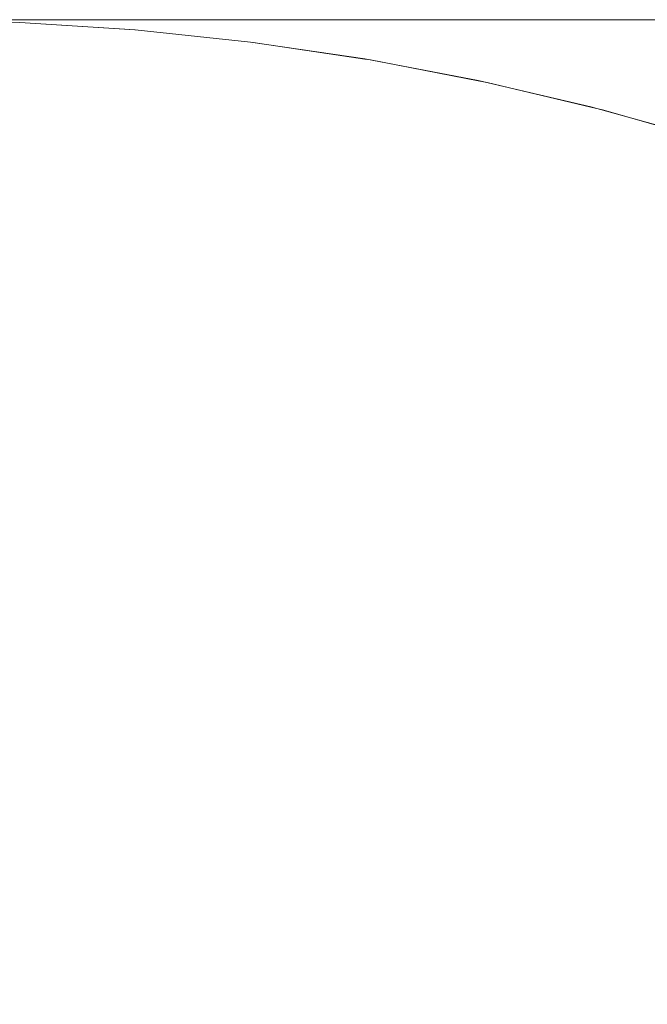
# Model space of a CAD drawing. Header units: centimetres. Extents: x -25.9 to 27.4, y -21.7 to -19.9.
# Tile 87 of 202: x -8.0831 to -8.0607, y -19.8952 to -19.86. Entities that reach past the tile are written whole.
import ezdxf

# ---------------------------------------------------------------- set-up
doc = ezdxf.new("R2010")
doc.units = ezdxf.units.CM
doc.header["$LTSCALE"] = 2.54
doc.layers.add('Lucido design-1', color=7, linetype='Continuous')

# ---------------------------------------------------------------- blocks, each defined once
blk = doc.blocks.new('Gruppo-5-1')
at = {"color": 7, "linetype": 'Continuous', "lineweight": 9}
for points, invisible_edges in [([(27.312519, -19.860047, 876.324458), (27.312519, -19.86, 876.321383), (-25.787481, -19.86, 876.321383), (-25.787481, -19.860047, 876.324458)], 8), ([(-25.787481, -19.86, 875.721383), (-8.07542, -19.86, 875.989787), (-8.078225, -19.86, 875.981525)], 9), ([(-25.787481, -19.86, 875.721383), (-8.08274, -19.86, 875.964671), (-8.084443, -19.86, 875.956113)], 9), ([(-8.078225, -19.86, 875.981525), (-8.080666, -19.86, 875.973147), (-25.787481, -19.86, 875.721383)], 10), ([(-8.080666, -19.86, 875.973147), (-8.08274, -19.86, 875.964671), (-25.787481, -19.86, 875.721383)], 10), ([(-25.787481, -19.86, 875.721383), (-8.04069, -19.86, 876.049941), (-8.046152, -19.86, 876.043136)], 9), ([(-25.787481, -19.86, 875.721383), (-8.016039, -19.86, 876.074592), (-8.022599, -19.86, 876.068839)], 9), ([(-25.787481, -19.86, 875.721383), (-8.056159, -19.86, 876.028843), (-8.060686, -19.86, 876.021383)], 9), ([(-8.046152, -19.86, 876.043136), (-8.051312, -19.86, 876.036099), (-25.787481, -19.86, 875.721383)], 10), ([(-8.051312, -19.86, 876.036099), (-8.056159, -19.86, 876.028843), (-25.787481, -19.86, 875.721383)], 10), ([(-8.022599, -19.86, 876.068839), (-8.028903, -19.86, 876.062805), (-25.787481, -19.86, 875.721383)], 10), ([(-8.028903, -19.86, 876.062805), (-8.034937, -19.86, 876.056502), (-25.787481, -19.86, 875.721383)], 10), ([(9.412519, -19.86, 876.121383), (-25.787481, -19.86, 876.321383), (27.312519, -19.86, 876.321383)], 9), ([(9.412519, -19.86, 876.121383), (-7.887481, -19.86, 876.121383), (-25.787481, -19.86, 876.321383)], 10), ([(-25.787481, -19.86, 875.721383), (-8.072257, -19.86, 875.99792), (-8.07542, -19.86, 875.989787)], 9), ([(-8.060686, -19.86, 876.021383), (-8.064883, -19.86, 876.013733), (-25.787481, -19.86, 875.721383)], 10), ([(-8.034937, -19.86, 876.056502), (-8.04069, -19.86, 876.049941), (-25.787481, -19.86, 875.721383)], 10), ([(-25.787481, -19.86, 875.721383), (-7.994941, -19.86, 876.090062), (-8.002196, -19.86, 876.085214)], 9), ([(-8.002196, -19.86, 876.085214), (-8.009233, -19.86, 876.080054), (-25.787481, -19.86, 875.721383)], 10), ([(-8.009233, -19.86, 876.080054), (-8.016039, -19.86, 876.074592), (-25.787481, -19.86, 875.721383)], 10), ([(-25.787481, -19.86, 875.721383), (-7.979831, -19.86, 876.098786), (-7.987481, -19.86, 876.094589)], 9), ([(-25.787481, -19.86, 876.321383), (-7.930769, -19.86, 876.116643), (-7.939245, -19.86, 876.114569)], 9), ([(-25.787481, -19.86, 875.721383), (-8.068743, -19.86, 876.005907), (-8.072257, -19.86, 875.99792)], 9), ([(-8.064883, -19.86, 876.013733), (-8.068743, -19.86, 876.005907), (-25.787481, -19.86, 875.721383)], 10), ([(-7.987481, -19.86, 876.094589), (-7.994941, -19.86, 876.090062), (-25.787481, -19.86, 875.721383)], 10), ([(-25.787481, -19.86, 876.321383), (-7.922211, -19.86, 876.118345), (-7.930769, -19.86, 876.116643)], 9), ([(-7.939245, -19.86, 876.114569), (-7.947622, -19.86, 876.112127), (-25.787481, -19.86, 876.321383)], 10), ([(-25.787481, -19.86, 876.321383), (-7.896205, -19.86, 876.121193), (-7.904912, -19.86, 876.120622)], 9), ([(-25.787481, -19.86, 876.321383), (-7.913586, -19.86, 876.119672), (-7.922211, -19.86, 876.118345)], 9), ([(-7.887481, -19.86, 876.121383), (-7.896205, -19.86, 876.121193), (-25.787481, -19.86, 876.321383)], 10), ([(-25.787481, -19.86, 875.721383), (-25.787481, -19.86, 876.321383), (-7.964018, -19.86, 876.106159), (-7.972005, -19.86, 876.102645)], 10), ([(-7.972005, -19.86, 876.102645), (-7.979831, -19.86, 876.098786), (-25.787481, -19.86, 875.721383)], 10), ([(-25.787481, -19.86, 876.321383), (-7.947622, -19.86, 876.112127), (-7.955885, -19.86, 876.109322)], 9), ([(-7.904912, -19.86, 876.120622), (-7.913586, -19.86, 876.119672), (-25.787481, -19.86, 876.321383)], 10), ([(-7.955885, -19.86, 876.109322), (-7.964018, -19.86, 876.106159), (-25.787481, -19.86, 876.321383)], 10), ([(-25.787481, -19.860047, 876.324458), (-25.787481, -19.860114, 876.325744), (27.312519, -19.860114, 876.325744), (27.312519, -19.860047, 876.324458)], 10), ([(-8.087481, -19.86, 875.921383), (-8.087291, -19.86, 875.930107), (-8.082935, -19.860095, 875.929917), (-8.083121, -19.860095, 875.921383)], 6), ([(-8.087291, -19.86, 875.930107), (-8.08672, -19.86, 875.938815), (-8.082377, -19.860095, 875.938435), (-8.082935, -19.860095, 875.929917)], 14), ([(-8.08672, -19.86, 875.938815), (-8.08577, -19.86, 875.947489), (-8.081448, -19.860095, 875.94692), (-8.082377, -19.860095, 875.938435)], 14), ([(-8.08577, -19.86, 875.947489), (-8.084443, -19.86, 875.956113), (-8.080149, -19.860095, 875.955356), (-8.081448, -19.860095, 875.94692)], 14), ([(-8.084443, -19.86, 875.956113), (-8.08274, -19.86, 875.964671), (-8.078484, -19.860095, 875.963728), (-8.080149, -19.860095, 875.955356)], 14), ([(-8.08274, -19.86, 875.964671), (-8.080666, -19.86, 875.973147), (-8.076455, -19.860095, 875.972019), (-8.078484, -19.860095, 875.963728)], 14), ([(-8.080666, -19.86, 875.973147), (-8.078225, -19.86, 875.981525), (-8.074067, -19.860095, 875.980214), (-8.076455, -19.860095, 875.972019)], 14), ([(-8.078225, -19.86, 875.981525), (-8.07542, -19.86, 875.989787), (-8.071323, -19.860095, 875.988296), (-8.074067, -19.860095, 875.980214)], 14), ([(-8.07542, -19.86, 875.989787), (-8.072257, -19.86, 875.99792), (-8.068229, -19.860095, 875.996252), (-8.071323, -19.860095, 875.988296)], 14), ([(-8.072257, -19.86, 875.99792), (-8.068743, -19.86, 876.005907), (-8.064791, -19.860095, 876.004065), (-8.068229, -19.860095, 875.996252)], 14), ([(-8.068743, -19.86, 876.005907), (-8.064883, -19.86, 876.013733), (-8.061016, -19.860095, 876.01172), (-8.064791, -19.860095, 876.004065)], 14), ([(-8.064883, -19.86, 876.013733), (-8.060686, -19.86, 876.021383), (-8.056911, -19.860095, 876.019204), (-8.061016, -19.860095, 876.01172)], 14), ([(27.312519, -19.860261, 876.328604), (27.312519, -19.860114, 876.325744), (-25.787481, -19.860114, 876.325744), (-25.787481, -19.860261, 876.328604)], 10), ([(-25.787481, -19.860261, 876.328604), (-25.787481, -19.8604, 876.330097), (27.312519, -19.8604, 876.330097), (27.312519, -19.860261, 876.328604)], 10), ([(27.312519, -19.860647, 876.33274), (27.312519, -19.8604, 876.330097), (-25.787481, -19.8604, 876.330097), (-25.787481, -19.860647, 876.33274)], 10), ([(-8.083241, -19.860185, 875.717024), (-8.079009, -19.860455, 875.717024), (-8.079031, -19.86072, 875.712891), (-8.083252, -19.860451, 875.712891)], 15), ([(-8.083121, -19.860097, 875.721383), (-8.079001, -19.86036, 875.721383), (-8.079009, -19.860455, 875.717024), (-8.083241, -19.860185, 875.717024)], 14), ([(-8.083121, -19.860095, 875.921383), (-8.078989, -19.860361, 875.921383), (-8.078989, -19.860362, 875.721383), (-8.079001, -19.86036, 875.721383)], 10), ([(-8.079001, -19.86036, 875.721383), (-8.083121, -19.860097, 875.721383), (-8.083121, -19.860095, 875.921383)], 10), ([(-8.083121, -19.860095, 875.921383), (-8.082935, -19.860095, 875.929917), (-8.078807, -19.860361, 875.929737), (-8.078989, -19.860361, 875.921383)], 7), ([(-8.082935, -19.860095, 875.929917), (-8.082377, -19.860095, 875.938435), (-8.07826, -19.860361, 875.938074), (-8.078807, -19.860361, 875.929737)], 15), ([(-8.082377, -19.860095, 875.938435), (-8.081448, -19.860095, 875.94692), (-8.07735, -19.860361, 875.94638), (-8.07826, -19.860361, 875.938074)], 15), ([(-8.081448, -19.860095, 875.94692), (-8.080149, -19.860095, 875.955356), (-8.076079, -19.860361, 875.954638), (-8.07735, -19.860361, 875.94638)], 15), ([(-8.080149, -19.860095, 875.955356), (-8.078484, -19.860095, 875.963728), (-8.074449, -19.860361, 875.962833), (-8.076079, -19.860361, 875.954638)], 15), ([(-8.079009, -19.860455, 875.717024), (-8.079001, -19.86036, 875.721383), (-8.078989, -19.860362, 875.721383)], 9), ([(-8.078989, -19.860362, 875.721383), (-8.074875, -19.8608, 875.721383), (-8.074791, -19.860904, 875.717024), (-8.079009, -19.860455, 875.717024)], 14), ([(-8.078989, -19.860362, 875.721383), (-8.078989, -19.860361, 875.921383), (-8.074874, -19.860798, 875.921383), (-8.074875, -19.8608, 875.721383)], 5), ([(-8.078989, -19.860361, 875.921383), (-8.078807, -19.860361, 875.929737), (-8.074696, -19.860798, 875.929557), (-8.074874, -19.860798, 875.921383)], 7), ([(-8.078807, -19.860361, 875.929737), (-8.07826, -19.860361, 875.938074), (-8.074161, -19.860798, 875.937716), (-8.074696, -19.860798, 875.929557)], 15), ([(-8.078484, -19.860095, 875.963728), (-8.076455, -19.860095, 875.972019), (-8.072463, -19.860361, 875.970949), (-8.074449, -19.860361, 875.962833)], 15), ([(-8.07826, -19.860361, 875.938074), (-8.07735, -19.860361, 875.94638), (-8.073271, -19.860798, 875.945843), (-8.074161, -19.860798, 875.937716)], 15), ([(-8.07735, -19.860361, 875.94638), (-8.076079, -19.860361, 875.954638), (-8.072028, -19.860798, 875.953924), (-8.073271, -19.860798, 875.945843)], 15), ([(-8.076455, -19.860095, 875.972019), (-8.074067, -19.860095, 875.980214), (-8.070125, -19.860361, 875.978971), (-8.072463, -19.860361, 875.970949)], 15), ([(-8.076079, -19.860361, 875.954638), (-8.074449, -19.860361, 875.962833), (-8.070433, -19.860798, 875.961943), (-8.072028, -19.860798, 875.953924)], 15), ([(-8.074449, -19.860361, 875.962833), (-8.072463, -19.860361, 875.970949), (-8.068489, -19.860798, 875.969884), (-8.070433, -19.860798, 875.961943)], 15), ([(-8.074067, -19.860095, 875.980214), (-8.071323, -19.860095, 875.988296), (-8.067439, -19.860361, 875.986883), (-8.070125, -19.860361, 875.978971)], 15), ([(-8.072463, -19.860361, 875.970949), (-8.070125, -19.860361, 875.978971), (-8.066201, -19.860798, 875.977734), (-8.068489, -19.860798, 875.969884)], 15), ([(-8.071323, -19.860095, 875.988296), (-8.068229, -19.860095, 875.996252), (-8.064411, -19.860361, 875.99467), (-8.067439, -19.860361, 875.986883)], 15), ([(-8.070125, -19.860361, 875.978971), (-8.067439, -19.860361, 875.986883), (-8.063573, -19.860798, 875.985476), (-8.066201, -19.860798, 875.977734)], 15), ([(-8.068229, -19.860095, 875.996252), (-8.064791, -19.860095, 876.004065), (-8.061046, -19.860361, 876.002318), (-8.064411, -19.860361, 875.99467)], 15), ([(-8.067439, -19.860361, 875.986883), (-8.064411, -19.860361, 875.99467), (-8.06061, -19.860798, 875.993096), (-8.063573, -19.860798, 875.985476)], 15), ([(-8.064791, -19.860095, 876.004065), (-8.061016, -19.860095, 876.01172), (-8.057351, -19.860361, 876.009812), (-8.061046, -19.860361, 876.002318)], 15), ([(-8.064411, -19.860361, 875.99467), (-8.061046, -19.860361, 876.002318), (-8.057317, -19.860798, 876.000579), (-8.06061, -19.860798, 875.993096)], 15), ([(-8.061046, -19.860361, 876.002318), (-8.057351, -19.860361, 876.009812), (-8.053701, -19.860798, 876.007912), (-8.057317, -19.860798, 876.000579)], 15), ([(-8.061016, -19.860095, 876.01172), (-8.056911, -19.860095, 876.019204), (-8.053332, -19.860361, 876.017137), (-8.057351, -19.860361, 876.009812)], 15), ([(-25.787481, -19.860647, 876.33274), (-25.787481, -19.860876, 876.334433), (27.312519, -19.860876, 876.334433), (27.312519, -19.860647, 876.33274)], 10), ([(-8.083252, -19.860451, 875.712891), (-8.079031, -19.86072, 875.712891), (-8.079068, -19.861155, 875.708777), (-8.083271, -19.860887, 875.708777)], 15), ([(-8.079031, -19.86072, 875.712891), (-8.074825, -19.861168, 875.712891), (-8.074881, -19.861601, 875.708777), (-8.079068, -19.861155, 875.708777)], 15), ([(-8.079009, -19.860455, 875.717024), (-8.074791, -19.860904, 875.717024), (-8.074825, -19.861168, 875.712891), (-8.079031, -19.86072, 875.712891)], 15), ([(27.312519, -19.861205, 876.336861), (27.312519, -19.860876, 876.334433), (-25.787481, -19.860876, 876.334433), (-25.787481, -19.861205, 876.336861)], 10), ([(-8.083271, -19.860887, 875.708777), (-8.079068, -19.861155, 875.708777), (-8.07912, -19.861759, 875.704687), (-8.083297, -19.861492, 875.704687)], 15), ([(-8.074779, -19.86081, 875.721383), (-8.074875, -19.8608, 875.721383), (-8.074874, -19.860798, 875.921383)], 10), ([(-8.074875, -19.8608, 875.721383), (-8.074779, -19.86081, 875.721383), (-8.074791, -19.860904, 875.717024)], 10), ([(-8.074874, -19.860798, 875.921383), (-8.070785, -19.861404, 875.921383), (-8.070786, -19.861408, 875.721383), (-8.074779, -19.86081, 875.721383)], 10), ([(-8.074874, -19.860798, 875.921383), (-8.074696, -19.860798, 875.929557), (-8.070611, -19.861404, 875.929379), (-8.070785, -19.861404, 875.921383)], 7), ([(-8.074791, -19.860904, 875.717024), (-8.070597, -19.861532, 875.717024), (-8.070642, -19.861794, 875.712891), (-8.074825, -19.861168, 875.712891)], 15), ([(-8.070597, -19.861532, 875.717024), (-8.074791, -19.860904, 875.717024), (-8.074779, -19.86081, 875.721383), (-8.070786, -19.861408, 875.721383)], 11), ([(-8.074696, -19.860798, 875.929557), (-8.074161, -19.860798, 875.937716), (-8.070088, -19.861404, 875.937359), (-8.070611, -19.861404, 875.929379)], 15), ([(-8.074161, -19.860798, 875.937716), (-8.073271, -19.860798, 875.945843), (-8.069217, -19.861404, 875.945309), (-8.070088, -19.861404, 875.937359)], 15), ([(-8.073271, -19.860798, 875.945843), (-8.072028, -19.860798, 875.953924), (-8.068, -19.861404, 875.953214), (-8.069217, -19.861404, 875.945309)], 15), ([(-8.072028, -19.860798, 875.953924), (-8.070433, -19.860798, 875.961943), (-8.06644, -19.861404, 875.961058), (-8.068, -19.861404, 875.953214)], 15), ([(-8.070433, -19.860798, 875.961943), (-8.068489, -19.860798, 875.969884), (-8.064539, -19.861404, 875.968826), (-8.06644, -19.861404, 875.961058)], 15), ([(-8.068489, -19.860798, 875.969884), (-8.066201, -19.860798, 875.977734), (-8.062301, -19.861404, 875.976504), (-8.064539, -19.861404, 875.968826)], 15), ([(-8.066201, -19.860798, 875.977734), (-8.063573, -19.860798, 875.985476), (-8.059731, -19.861404, 875.984077), (-8.062301, -19.861404, 875.976504)], 15), ([(-8.063573, -19.860798, 875.985476), (-8.06061, -19.860798, 875.993096), (-8.056832, -19.861404, 875.991531), (-8.059731, -19.861404, 875.984077)], 15), ([(-25.787481, -19.861205, 876.336861), (-25.787481, -19.86154, 876.338745), (27.312519, -19.86154, 876.338745), (27.312519, -19.861205, 876.336861)], 10), ([(-8.083297, -19.861492, 875.704687), (-8.07912, -19.861759, 875.704687), (-8.079185, -19.86253, 875.70063), (-8.083329, -19.862265, 875.70063)], 15), ([(-8.079068, -19.861155, 875.708777), (-8.074881, -19.861601, 875.708777), (-8.074958, -19.862202, 875.704687), (-8.07912, -19.861759, 875.704687)], 15), ([(-8.074825, -19.861168, 875.712891), (-8.070642, -19.861794, 875.712891), (-8.070716, -19.862225, 875.708777), (-8.074881, -19.861601, 875.708777)], 15), ([(-8.070581, -19.861438, 875.721383), (-8.070786, -19.861408, 875.721383), (-8.070785, -19.861404, 875.921383)], 10), ([(-8.070786, -19.861408, 875.721383), (-8.070581, -19.861438, 875.721383), (-8.070597, -19.861532, 875.717024)], 10), ([(-8.070785, -19.861404, 875.921383), (-8.066728, -19.862177, 875.921383), (-8.066729, -19.862183, 875.721383), (-8.070581, -19.861438, 875.721383)], 10), ([(-8.070785, -19.861404, 875.921383), (-8.070611, -19.861404, 875.929379), (-8.066557, -19.862177, 875.929202), (-8.066728, -19.862177, 875.921383)], 7), ([(-8.070611, -19.861404, 875.929379), (-8.070088, -19.861404, 875.937359), (-8.066046, -19.862177, 875.937006), (-8.066557, -19.862177, 875.929202)], 15), ([(-8.066433, -19.862337, 875.717024), (-8.070597, -19.861532, 875.717024), (-8.070581, -19.861438, 875.721383), (-8.066729, -19.862183, 875.721383)], 11), ([(-8.070088, -19.861404, 875.937359), (-8.069217, -19.861404, 875.945309), (-8.065194, -19.862177, 875.94478), (-8.066046, -19.862177, 875.937006)], 15), ([(-8.069217, -19.861404, 875.945309), (-8.068, -19.861404, 875.953214), (-8.064005, -19.862177, 875.952509), (-8.065194, -19.862177, 875.94478)], 15), ([(-8.068, -19.861404, 875.953214), (-8.06644, -19.861404, 875.961058), (-8.062479, -19.862177, 875.96018), (-8.064005, -19.862177, 875.952509)], 15), ([(-8.06644, -19.861404, 875.961058), (-8.064539, -19.861404, 875.968826), (-8.06062, -19.862177, 875.967776), (-8.062479, -19.862177, 875.96018)], 15), ([(-8.064539, -19.861404, 875.968826), (-8.062301, -19.861404, 875.976504), (-8.058432, -19.862177, 875.975284), (-8.06062, -19.862177, 875.967776)], 15), ([(-8.062301, -19.861404, 875.976504), (-8.059731, -19.861404, 875.984077), (-8.055918, -19.862177, 875.982689), (-8.058432, -19.862177, 875.975284)], 15), ([(27.312519, -19.861935, 876.340958), (27.312519, -19.86154, 876.338745), (-25.787481, -19.86154, 876.338745), (-25.787481, -19.861935, 876.340958)], 10), ([(-8.07912, -19.861759, 875.704687), (-8.074958, -19.862202, 875.704687), (-8.075056, -19.86297, 875.70063), (-8.079185, -19.86253, 875.70063)], 15), ([(-8.074881, -19.861601, 875.708777), (-8.070716, -19.862225, 875.708777), (-8.070818, -19.862822, 875.704687), (-8.074958, -19.862202, 875.704687)], 15), ([(-8.070642, -19.861794, 875.712891), (-8.066489, -19.862598, 875.712891), (-8.066581, -19.863024, 875.708777), (-8.070716, -19.862225, 875.708777)], 15), ([(-8.070597, -19.861532, 875.717024), (-8.066433, -19.862337, 875.717024), (-8.066489, -19.862598, 875.712891), (-8.070642, -19.861794, 875.712891)], 15), ([(-25.787481, -19.861935, 876.340958), (-25.787481, -19.862392, 876.343023), (27.312519, -19.862392, 876.343023), (27.312519, -19.861935, 876.340958)], 10), ([(-8.066413, -19.862244, 875.721383), (-8.066729, -19.862183, 875.721383), (-8.066728, -19.862177, 875.921383)], 10), ([(-8.066729, -19.862183, 875.721383), (-8.066413, -19.862244, 875.721383), (-8.066433, -19.862337, 875.717024)], 10), ([(-8.066728, -19.862177, 875.921383), (-8.06271, -19.863117, 875.921383), (-8.062711, -19.863125, 875.721383), (-8.066413, -19.862244, 875.721383)], 10), ([(-8.066728, -19.862177, 875.921383), (-8.066557, -19.862177, 875.929202), (-8.062543, -19.863117, 875.929027), (-8.06271, -19.863117, 875.921383)], 7), ([(-8.066557, -19.862177, 875.929202), (-8.066046, -19.862177, 875.937006), (-8.062043, -19.863117, 875.936656), (-8.062543, -19.863117, 875.929027)], 15), ([(-8.066046, -19.862177, 875.937006), (-8.065194, -19.862177, 875.94478), (-8.06121, -19.863117, 875.944255), (-8.062043, -19.863117, 875.936656)], 15), ([(-8.065194, -19.862177, 875.94478), (-8.064005, -19.862177, 875.952509), (-8.060047, -19.863117, 875.951812), (-8.06121, -19.863117, 875.944255)], 15), ([(-8.064005, -19.862177, 875.952509), (-8.062479, -19.862177, 875.96018), (-8.058556, -19.863117, 875.95931), (-8.060047, -19.863117, 875.951812)], 15), ([(-8.062479, -19.862177, 875.96018), (-8.06062, -19.862177, 875.967776), (-8.056739, -19.863117, 875.966736), (-8.058556, -19.863117, 875.95931)], 15), ([(27.312519, -19.862835, 876.345025), (27.312519, -19.862392, 876.343023), (-25.787481, -19.862392, 876.343023), (-25.787481, -19.862835, 876.345025)], 10), ([(-8.083329, -19.862265, 875.70063), (-8.079185, -19.86253, 875.70063), (-8.079265, -19.863466, 875.696612), (-8.083369, -19.863204, 875.696612)], 15), ([(-8.079185, -19.86253, 875.70063), (-8.075056, -19.86297, 875.70063), (-8.075175, -19.863901, 875.696612), (-8.079265, -19.863466, 875.696612)], 15), ([(-8.074958, -19.862202, 875.704687), (-8.070818, -19.862822, 875.704687), (-8.070949, -19.863584, 875.70063), (-8.075056, -19.86297, 875.70063)], 15), ([(-8.070716, -19.862225, 875.708777), (-8.066581, -19.863024, 875.708777), (-8.066709, -19.863617, 875.704687), (-8.070818, -19.862822, 875.704687)], 15), ([(-8.066433, -19.862337, 875.717024), (-8.062307, -19.863319, 875.717024), (-8.062374, -19.863576, 875.712891), (-8.066489, -19.862598, 875.712891)], 15), ([(-8.062307, -19.863319, 875.717024), (-8.066433, -19.862337, 875.717024), (-8.066413, -19.862244, 875.721383), (-8.062711, -19.863125, 875.721383)], 11), ([(-25.787481, -19.862835, 876.345025), (-25.787481, -19.863428, 876.34726), (27.312519, -19.863428, 876.34726), (27.312519, -19.862835, 876.345025)], 10), ([(-8.070818, -19.862822, 875.704687), (-8.066709, -19.863617, 875.704687), (-8.066872, -19.864373, 875.70063), (-8.070949, -19.863584, 875.70063)], 15), ([(-8.066489, -19.862598, 875.712891), (-8.062374, -19.863576, 875.712891), (-8.062484, -19.863999, 875.708777), (-8.066581, -19.863024, 875.708777)], 15), ([(-8.083369, -19.863204, 875.696612), (-8.079265, -19.863466, 875.696612), (-8.079359, -19.864565, 875.692639), (-8.083416, -19.864307, 875.692639)], 15), ([(-8.075056, -19.86297, 875.70063), (-8.070949, -19.863584, 875.70063), (-8.071108, -19.86451, 875.696612), (-8.075175, -19.863901, 875.696612)], 15), ([(-8.066581, -19.863024, 875.708777), (-8.062484, -19.863999, 875.708777), (-8.062637, -19.864585, 875.704687), (-8.066709, -19.863617, 875.704687)], 15), ([(-8.062283, -19.863227, 875.721383), (-8.062711, -19.863125, 875.721383), (-8.06271, -19.863117, 875.921383)], 10), ([(-8.062711, -19.863125, 875.721383), (-8.062283, -19.863227, 875.721383), (-8.062307, -19.863319, 875.717024)], 10), ([(-8.06271, -19.863117, 875.921383), (-8.058737, -19.86422, 875.921383), (-8.058739, -19.86423, 875.721383), (-8.062283, -19.863227, 875.721383)], 10), ([(-8.06271, -19.863117, 875.921383), (-8.062543, -19.863117, 875.929027), (-8.058574, -19.86422, 875.928854), (-8.058737, -19.86422, 875.921383)], 7), ([(-8.062543, -19.863117, 875.929027), (-8.062043, -19.863117, 875.936656), (-8.058085, -19.86422, 875.936309), (-8.058574, -19.86422, 875.928854)], 15), ([(-8.058227, -19.864474, 875.717024), (-8.062307, -19.863319, 875.717024), (-8.062283, -19.863227, 875.721383), (-8.058739, -19.86423, 875.721383)], 11), ([(-8.062043, -19.863117, 875.936656), (-8.06121, -19.863117, 875.944255), (-8.057272, -19.86422, 875.943737), (-8.058085, -19.86422, 875.936309)], 15), ([(-8.06121, -19.863117, 875.944255), (-8.060047, -19.863117, 875.951812), (-8.056135, -19.86422, 875.951122), (-8.057272, -19.86422, 875.943737)], 15), ([(27.312519, -19.863905, 876.349055), (27.312519, -19.863428, 876.34726), (-25.787481, -19.863428, 876.34726), (-25.787481, -19.863905, 876.349055)], 10), ([(-8.079265, -19.863466, 875.696612), (-8.075175, -19.863901, 875.696612), (-8.075315, -19.864996, 875.692639), (-8.079359, -19.864565, 875.692639)], 15), ([(-8.070949, -19.863584, 875.70063), (-8.066872, -19.864373, 875.70063), (-8.06707, -19.865291, 875.696612), (-8.071108, -19.86451, 875.696612)], 15), ([(-8.062374, -19.863576, 875.712891), (-8.058305, -19.864729, 875.712891), (-8.058433, -19.865146, 875.708777), (-8.062484, -19.863999, 875.708777)], 15), ([(-8.062307, -19.863319, 875.717024), (-8.058227, -19.864474, 875.717024), (-8.058305, -19.864729, 875.712891), (-8.062374, -19.863576, 875.712891)], 15), ([(-25.787481, -19.863905, 876.349055), (-25.787481, -19.864648, 876.351448), (27.312519, -19.864648, 876.351448), (27.312519, -19.863905, 876.349055)], 10), ([(-8.075175, -19.863901, 875.696612), (-8.071108, -19.86451, 875.696612), (-8.071294, -19.865598, 875.692639), (-8.075315, -19.864996, 875.692639)], 15), ([(-8.066709, -19.863617, 875.704687), (-8.062637, -19.864585, 875.704687), (-8.062832, -19.865334, 875.70063), (-8.066872, -19.864373, 875.70063)], 15), ([(-8.083416, -19.864307, 875.692639), (-8.079359, -19.864565, 875.692639), (-8.079466, -19.865826, 875.688718), (-8.08347, -19.865571, 875.688718)], 15), ([(-8.062484, -19.863999, 875.708777), (-8.058433, -19.865146, 875.708777), (-8.05861, -19.865725, 875.704687), (-8.062637, -19.864585, 875.704687)], 15), ([(27.312519, -19.865143, 876.35304), (27.312519, -19.864648, 876.351448), (-25.787481, -19.864648, 876.351448), (-25.787481, -19.865143, 876.35304)], 10), ([(-8.079359, -19.864565, 875.692639), (-8.075315, -19.864996, 875.692639), (-8.075476, -19.866251, 875.688718), (-8.079466, -19.865826, 875.688718)], 15), ([(-8.071108, -19.86451, 875.696612), (-8.06707, -19.865291, 875.696612), (-8.067302, -19.86637, 875.692639), (-8.071294, -19.865598, 875.692639)], 15), ([(-8.066872, -19.864373, 875.70063), (-8.062832, -19.865334, 875.70063), (-8.063069, -19.866243, 875.696612), (-8.06707, -19.865291, 875.696612)], 15), ([(-8.062637, -19.864585, 875.704687), (-8.05861, -19.865725, 875.704687), (-8.058836, -19.866465, 875.70063), (-8.062832, -19.865334, 875.70063)], 15), ([(-8.075315, -19.864996, 875.692639), (-8.071294, -19.865598, 875.692639), (-8.071508, -19.866845, 875.688718), (-8.075476, -19.866251, 875.688718)], 15), ([(-25.787481, -19.865143, 876.35304), (-25.787481, -19.86605, 876.355579), (27.312519, -19.86605, 876.355579), (27.312519, -19.865143, 876.35304)], 10), ([(-8.06707, -19.865291, 875.696612), (-8.063069, -19.866243, 875.696612), (-8.063347, -19.867311, 875.692639), (-8.067302, -19.86637, 875.692639)], 15), ([(-8.062832, -19.865334, 875.70063), (-8.058836, -19.866465, 875.70063), (-8.059112, -19.867363, 875.696612), (-8.063069, -19.866243, 875.696612)], 15), ([(-8.08347, -19.865571, 875.688718), (-8.079466, -19.865826, 875.688718), (-8.079587, -19.867245, 875.684856), (-8.08353, -19.866994, 875.684856)], 15), ([(-8.071294, -19.865598, 875.692639), (-8.067302, -19.86637, 875.692639), (-8.067569, -19.867607, 875.688718), (-8.071508, -19.866845, 875.688718)], 15), ([(27.312519, -19.866548, 876.356974), (27.312519, -19.86605, 876.355579), (-25.787481, -19.86605, 876.355579), (-25.787481, -19.866548, 876.356974)], 10), ([(-8.079466, -19.865826, 875.688718), (-8.075476, -19.866251, 875.688718), (-8.075657, -19.867664, 875.684856), (-8.079587, -19.867245, 875.684856)], 15), ([(-8.075476, -19.866251, 875.688718), (-8.071508, -19.866845, 875.688718), (-8.071749, -19.868249, 875.684856), (-8.075657, -19.867664, 875.684856)], 15), ([(-8.067302, -19.86637, 875.692639), (-8.063347, -19.867311, 875.692639), (-8.063666, -19.868535, 875.688718), (-8.067569, -19.867607, 875.688718)], 15), ([(-8.063069, -19.866243, 875.696612), (-8.059112, -19.867363, 875.696612), (-8.059435, -19.868419, 875.692639), (-8.063347, -19.867311, 875.692639)], 15), ([(-25.787481, -19.866548, 876.356974), (-25.787481, -19.867629, 876.359645), (27.312519, -19.867629, 876.359645), (27.312519, -19.866548, 876.356974)], 10), ([(-8.08353, -19.866994, 875.684856), (-8.079587, -19.867245, 875.684856), (-8.079721, -19.86882, 875.68106), (-8.083597, -19.868573, 875.68106)], 15), ([(-8.071508, -19.866845, 875.688718), (-8.067569, -19.867607, 875.688718), (-8.067869, -19.868999, 875.684856), (-8.071749, -19.868249, 875.684856)], 15), ([(-8.079587, -19.867245, 875.684856), (-8.075657, -19.867664, 875.684856), (-8.075858, -19.869232, 875.68106), (-8.079721, -19.86882, 875.68106)], 15), ([(-8.063347, -19.867311, 875.692639), (-8.059435, -19.868419, 875.692639), (-8.059805, -19.869628, 875.688718), (-8.063666, -19.868535, 875.688718)], 15), ([(27.312519, -19.868117, 876.360848), (27.312519, -19.867629, 876.359645), (-25.787481, -19.867629, 876.359645), (-25.787481, -19.868117, 876.360848)], 10), ([(-8.075657, -19.867664, 875.684856), (-8.071749, -19.868249, 875.684856), (-8.072016, -19.869807, 875.68106), (-8.075858, -19.869232, 875.68106)], 15), ([(-8.067569, -19.867607, 875.688718), (-8.063666, -19.868535, 875.688718), (-8.064025, -19.869914, 875.684856), (-8.067869, -19.868999, 875.684856)], 15), ([(-25.787481, -19.868117, 876.360848), (-25.787481, -19.869385, 876.363638), (27.312519, -19.869385, 876.363638), (27.312519, -19.868117, 876.360848)], 10), ([(-8.071749, -19.868249, 875.684856), (-8.067869, -19.868999, 875.684856), (-8.068202, -19.870544, 875.68106), (-8.072016, -19.869807, 875.68106)], 15), ([(-8.083597, -19.868573, 875.68106), (-8.079721, -19.86882, 875.68106), (-8.079868, -19.870548, 875.677334), (-8.083671, -19.870305, 875.677334)], 15), ([(-8.079721, -19.86882, 875.68106), (-8.075858, -19.869232, 875.68106), (-8.076078, -19.870951, 875.677334), (-8.079868, -19.870548, 875.677334)], 15), ([(-8.063666, -19.868535, 875.688718), (-8.059805, -19.869628, 875.688718), (-8.060222, -19.87099, 875.684856), (-8.064025, -19.869914, 875.684856)], 15), ([(-8.075858, -19.869232, 875.68106), (-8.072016, -19.869807, 875.68106), (-8.072309, -19.871516, 875.677334), (-8.076078, -19.870951, 875.677334)], 15), ([(-8.067869, -19.868999, 875.684856), (-8.064025, -19.869914, 875.684856), (-8.064423, -19.871443, 875.68106), (-8.068202, -19.870544, 875.68106)], 15), ([(27.312519, -19.869848, 876.364658), (27.312519, -19.869385, 876.363638), (-25.787481, -19.869385, 876.363638), (-25.787481, -19.869848, 876.364658)], 10), ([(-25.787481, -19.869848, 876.364658), (-25.787481, -19.871313, 876.367551), (27.312519, -19.871313, 876.367551), (27.312519, -19.869848, 876.364658)], 10), ([(-8.072016, -19.869807, 875.68106), (-8.068202, -19.870544, 875.68106), (-8.068567, -19.872239, 875.677334), (-8.072309, -19.871516, 875.677334)], 15), ([(-8.064025, -19.869914, 875.684856), (-8.060222, -19.87099, 875.684856), (-8.060685, -19.872502, 875.68106), (-8.064423, -19.871443, 875.68106)], 15), ([(-8.083671, -19.870305, 875.677334), (-8.079868, -19.870548, 875.677334), (-8.080027, -19.872425, 875.673687), (-8.083751, -19.872187, 875.673687)], 15), ([(-8.079868, -19.870548, 875.677334), (-8.076078, -19.870951, 875.677334), (-8.076317, -19.87282, 875.673687), (-8.080027, -19.872425, 875.673687)], 15), ([(-8.068202, -19.870544, 875.68106), (-8.064423, -19.871443, 875.68106), (-8.06486, -19.873121, 875.677334), (-8.068567, -19.872239, 875.677334)], 15), ([(-8.076078, -19.870951, 875.677334), (-8.072309, -19.871516, 875.677334), (-8.072627, -19.873372, 875.673687), (-8.076317, -19.87282, 875.673687)], 15), ([(27.312519, -19.871739, 876.368395), (27.312519, -19.871313, 876.367551), (-25.787481, -19.871313, 876.367551), (-25.787481, -19.871739, 876.368395)], 10), ([(-8.072309, -19.871516, 875.677334), (-8.068567, -19.872239, 875.677334), (-8.068964, -19.874081, 875.673687), (-8.072627, -19.873372, 875.673687)], 15), ([(-8.064423, -19.871443, 875.68106), (-8.060685, -19.872502, 875.68106), (-8.061193, -19.874159, 875.677334), (-8.06486, -19.873121, 875.677334)], 15), ([(-25.787481, -19.871739, 876.368395), (-25.787481, -19.873409, 876.371377), (27.312519, -19.873409, 876.371377), (27.312519, -19.871739, 876.368395)], 10), ([(-8.083751, -19.872187, 875.673687), (-8.080027, -19.872425, 875.673687), (-8.0802, -19.874447, 875.670122), (-8.083837, -19.874215, 875.670122)], 15), ([(-8.068567, -19.872239, 875.677334), (-8.06486, -19.873121, 875.677334), (-8.065334, -19.874944, 875.673687), (-8.068964, -19.874081, 875.673687)], 15), ([(-8.080027, -19.872425, 875.673687), (-8.076317, -19.87282, 875.673687), (-8.076575, -19.874833, 875.670122), (-8.0802, -19.874447, 875.670122)], 15), ([(-8.060685, -19.872502, 875.68106), (-8.056996, -19.873718, 875.68106), (-8.057573, -19.875352, 875.677334), (-8.061193, -19.874159, 875.677334)], 15), ([(-8.076317, -19.87282, 875.673687), (-8.072627, -19.873372, 875.673687), (-8.07297, -19.875373, 875.670122), (-8.076575, -19.874833, 875.670122)], 15), ([(27.312519, -19.873788, 876.372053), (27.312519, -19.873409, 876.371377), (-25.787481, -19.873409, 876.371377), (-25.787481, -19.873788, 876.372053)], 10), ([(-8.072627, -19.873372, 875.673687), (-8.068964, -19.874081, 875.673687), (-8.069392, -19.876065, 875.670122), (-8.07297, -19.875373, 875.670122)], 15), ([(-8.06486, -19.873121, 875.677334), (-8.061193, -19.874159, 875.677334), (-8.061744, -19.875961, 875.673687), (-8.065334, -19.874944, 875.673687)], 15), ([(-25.787481, -19.873788, 876.372053), (-25.787481, -19.87567, 876.375108), (27.312519, -19.87567, 876.375108), (27.312519, -19.873788, 876.372053)], 10), ([(-8.068964, -19.874081, 875.673687), (-8.065334, -19.874944, 875.673687), (-8.065846, -19.876908, 875.670122), (-8.069392, -19.876065, 875.670122)], 15), ([(-8.061193, -19.874159, 875.677334), (-8.057573, -19.875352, 875.677334), (-8.058201, -19.877129, 875.673687), (-8.061744, -19.875961, 875.673687)], 15), ([(-8.083837, -19.874215, 875.670122), (-8.0802, -19.874447, 875.670122), (-8.080384, -19.876612, 875.666648), (-8.083929, -19.876386, 875.666648)], 15), ([(-8.0802, -19.874447, 875.670122), (-8.076575, -19.874833, 875.670122), (-8.076851, -19.876988, 875.666648), (-8.080384, -19.876612, 875.666648)], 15), ([(-8.076575, -19.874833, 875.670122), (-8.07297, -19.875373, 875.670122), (-8.073338, -19.877514, 875.666648), (-8.076851, -19.876988, 875.666648)], 15), ([(-8.065334, -19.874944, 875.673687), (-8.061744, -19.875961, 875.673687), (-8.062339, -19.877901, 875.670122), (-8.065846, -19.876908, 875.670122)], 15), ([(-8.07297, -19.875373, 875.670122), (-8.069392, -19.876065, 875.670122), (-8.069849, -19.878189, 875.666648), (-8.073338, -19.877514, 875.666648)], 15), ([(27.312519, -19.875989, 876.375625), (27.312519, -19.87567, 876.375108), (-25.787481, -19.87567, 876.375108), (-25.787481, -19.875989, 876.375625)], 10), ([(-25.787481, -19.875989, 876.375625), (-25.787481, -19.878092, 876.378736), (27.312519, -19.878092, 876.378736), (27.312519, -19.875989, 876.375625)], 10), ([(-8.069392, -19.876065, 875.670122), (-8.065846, -19.876908, 875.670122), (-8.066393, -19.879011, 875.666648), (-8.069849, -19.878189, 875.666648)], 15), ([(-8.061744, -19.875961, 875.673687), (-8.058201, -19.877129, 875.673687), (-8.058877, -19.879043, 875.670122), (-8.062339, -19.877901, 875.670122)], 15), ([(-8.083929, -19.876386, 875.666648), (-8.080384, -19.876612, 875.666648), (-8.08058, -19.878914, 875.663268), (-8.084027, -19.878694, 875.663268)], 15), ([(-8.080384, -19.876612, 875.666648), (-8.076851, -19.876988, 875.666648), (-8.077145, -19.87928, 875.663268), (-8.08058, -19.878914, 875.663268)], 15), ([(-8.065846, -19.876908, 875.670122), (-8.062339, -19.877901, 875.670122), (-8.062975, -19.879979, 875.666648), (-8.066393, -19.879011, 875.666648)], 15), ([(-8.076851, -19.876988, 875.666648), (-8.073338, -19.877514, 875.666648), (-8.073728, -19.879792, 875.663268), (-8.077145, -19.87928, 875.663268)], 15), ([(-8.073338, -19.877514, 875.666648), (-8.069849, -19.878189, 875.666648), (-8.070336, -19.880448, 875.663268), (-8.073728, -19.879792, 875.663268)], 15), ([(-8.062339, -19.877901, 875.670122), (-8.058877, -19.879043, 875.670122), (-8.059601, -19.881091, 875.666648), (-8.062975, -19.879979, 875.666648)], 15), ([(27.312519, -19.878341, 876.379106), (27.312519, -19.878092, 876.378736), (-25.787481, -19.878092, 876.378736), (-25.787481, -19.878341, 876.379106)], 10), ([(-25.787481, -19.878341, 876.379106), (-25.787481, -19.880669, 876.382256), (27.312519, -19.880669, 876.382256), (27.312519, -19.878341, 876.379106)], 10), ([(-8.069849, -19.878189, 875.666648), (-8.066393, -19.879011, 875.666648), (-8.066975, -19.881247, 875.663268), (-8.070336, -19.880448, 875.663268)], 15), ([(-8.084027, -19.878694, 875.663268), (-8.08058, -19.878914, 875.663268), (-8.080787, -19.88135, 875.659988), (-8.084131, -19.881137, 875.659988)], 15), ([(-8.08058, -19.878914, 875.663268), (-8.077145, -19.87928, 875.663268), (-8.077455, -19.881705, 875.659988), (-8.080787, -19.88135, 875.659988)], 15), ([(-8.066393, -19.879011, 875.666648), (-8.062975, -19.879979, 875.666648), (-8.063652, -19.882188, 875.663268), (-8.066975, -19.881247, 875.663268)], 15), ([(-8.077145, -19.87928, 875.663268), (-8.073728, -19.879792, 875.663268), (-8.074141, -19.882201, 875.659988), (-8.077455, -19.881705, 875.659988)], 15), ([(-8.073728, -19.879792, 875.663268), (-8.070336, -19.880448, 875.663268), (-8.070851, -19.882838, 875.659988), (-8.074141, -19.882201, 875.659988)], 15), ([(-8.062975, -19.879979, 875.666648), (-8.059601, -19.881091, 875.666648), (-8.060371, -19.88327, 875.663268), (-8.063652, -19.882188, 875.663268)], 15), ([(-8.070336, -19.880448, 875.663268), (-8.066975, -19.881247, 875.663268), (-8.067592, -19.883613, 875.659988), (-8.070851, -19.882838, 875.659988)], 15), ([(27.312519, -19.88084, 876.382487), (27.312519, -19.880669, 876.382256), (-25.787481, -19.880669, 876.382256), (-25.787481, -19.88084, 876.382487)], 10), ([(-25.787481, -19.88084, 876.382487), (-25.787481, -19.883398, 876.385661), (27.312519, -19.883398, 876.385661), (27.312519, -19.88084, 876.382487)], 10), ([(-8.084131, -19.881137, 875.659988), (-8.080787, -19.88135, 875.659988), (-8.081005, -19.883916, 875.656814), (-8.08424, -19.883709, 875.656814)], 15), ([(-8.080787, -19.88135, 875.659988), (-8.077455, -19.881705, 875.659988), (-8.077782, -19.884259, 875.656814), (-8.081005, -19.883916, 875.656814)], 15), ([(-8.066975, -19.881247, 875.663268), (-8.063652, -19.882188, 875.663268), (-8.064368, -19.884526, 875.659988), (-8.067592, -19.883613, 875.659988)], 15), ([(-8.077455, -19.881705, 875.659988), (-8.074141, -19.882201, 875.659988), (-8.074576, -19.884739, 875.656814), (-8.077782, -19.884259, 875.656814)], 15), ([(-8.074141, -19.882201, 875.659988), (-8.070851, -19.882838, 875.659988), (-8.071394, -19.885354, 875.656814), (-8.074576, -19.884739, 875.656814)], 15), ([(-8.063652, -19.882188, 875.663268), (-8.060371, -19.88327, 875.663268), (-8.061185, -19.885575, 875.659988), (-8.064368, -19.884526, 875.659988)], 15), ([(-8.070851, -19.882838, 875.659988), (-8.067592, -19.883613, 875.659988), (-8.06824, -19.886104, 875.656814), (-8.071394, -19.885354, 875.656814)], 15), ([(-8.060371, -19.88327, 875.663268), (-8.057139, -19.884489, 875.663268), (-8.05805, -19.886758, 875.659988), (-8.061185, -19.885575, 875.659988)], 15), ([(27.312519, -19.883481, 876.385764), (27.312519, -19.883398, 876.385661), (-25.787481, -19.883398, 876.385661), (-25.787481, -19.883481, 876.385764)], 10), ([(-25.787481, -19.883481, 876.385764), (-25.787481, -19.886261, 876.38893), (27.312519, -19.886261, 876.38893), (27.312519, -19.883481, 876.385764)], 10), ([(-8.067592, -19.883613, 875.659988), (-8.064368, -19.884526, 875.659988), (-8.065121, -19.886988, 875.656814), (-8.06824, -19.886104, 875.656814)], 15), ([(-8.08424, -19.883709, 875.656814), (-8.081005, -19.883916, 875.656814), (-8.081234, -19.886606, 875.65375), (-8.084355, -19.886407, 875.65375)], 15), ([(-8.081005, -19.883916, 875.656814), (-8.077782, -19.884259, 875.656814), (-8.078125, -19.886937, 875.65375), (-8.081234, -19.886606, 875.65375)], 15), ([(-8.077782, -19.884259, 875.656814), (-8.074576, -19.884739, 875.656814), (-8.075033, -19.8874, 875.65375), (-8.078125, -19.886937, 875.65375)], 15), ([(-8.064368, -19.884526, 875.659988), (-8.061185, -19.885575, 875.659988), (-8.062043, -19.888002, 875.656814), (-8.065121, -19.886988, 875.656814)], 15), ([(-8.074576, -19.884739, 875.656814), (-8.071394, -19.885354, 875.656814), (-8.071963, -19.887993, 875.65375), (-8.075033, -19.8874, 875.65375)], 15), ([(-8.071394, -19.885354, 875.656814), (-8.06824, -19.886104, 875.656814), (-8.068921, -19.888717, 875.65375), (-8.071963, -19.887993, 875.65375)], 15), ([(-8.061185, -19.885575, 875.659988), (-8.05805, -19.886758, 875.659988), (-8.05901, -19.889147, 875.656814), (-8.062043, -19.888002, 875.656814)], 15), ([(-8.06824, -19.886104, 875.656814), (-8.065121, -19.886988, 875.656814), (-8.065912, -19.889569, 875.65375), (-8.068921, -19.888717, 875.65375)], 15), ([(27.312519, -19.889175, 876.39198), (27.312519, -19.886273, 876.388942), (-25.787481, -19.886273, 876.388942), (-25.787481, -19.889175, 876.39198)], 10), ([(-8.084355, -19.886407, 875.65375), (-8.081234, -19.886606, 875.65375), (-8.081474, -19.889415, 875.650802), (-8.084475, -19.889224, 875.650802)], 15), ([(-8.081234, -19.886606, 875.65375), (-8.078125, -19.886937, 875.65375), (-8.078483, -19.889734, 875.650802), (-8.081474, -19.889415, 875.650802)], 15), ([(-8.078125, -19.886937, 875.65375), (-8.075033, -19.8874, 875.65375), (-8.075509, -19.890179, 875.650802), (-8.078483, -19.889734, 875.650802)], 15), ([(-8.065121, -19.886988, 875.656814), (-8.062043, -19.888002, 875.656814), (-8.062942, -19.890548, 875.65375), (-8.065912, -19.889569, 875.65375)], 15), ([(-8.075033, -19.8874, 875.65375), (-8.071963, -19.887993, 875.65375), (-8.072557, -19.89075, 875.650802), (-8.075509, -19.890179, 875.650802)], 15), ([(-8.071963, -19.887993, 875.65375), (-8.068921, -19.888717, 875.65375), (-8.069631, -19.891446, 875.650802), (-8.072557, -19.89075, 875.650802)], 15), ([(-8.062043, -19.888002, 875.656814), (-8.05901, -19.889147, 875.656814), (-8.060017, -19.891652, 875.65375), (-8.062942, -19.890548, 875.65375)], 15), ([(-8.068921, -19.888717, 875.65375), (-8.065912, -19.889569, 875.65375), (-8.066738, -19.892265, 875.650802), (-8.069631, -19.891446, 875.650802)], 15), ([(-25.787481, -19.889175, 876.39198), (-25.787481, -19.889292, 876.392092), (27.312519, -19.889292, 876.392092), (27.312519, -19.889175, 876.39198)], 10), ([(27.312519, -19.892218, 876.394906), (27.312519, -19.889292, 876.392092), (-25.787481, -19.889292, 876.392092), (-25.787481, -19.892218, 876.394906)], 10), ([(-8.084475, -19.889224, 875.650802), (-8.081474, -19.889415, 875.650802), (-8.081722, -19.892339, 875.647975), (-8.084599, -19.892156, 875.647975)], 15), ([(-8.081474, -19.889415, 875.650802), (-8.078483, -19.889734, 875.650802), (-8.078856, -19.892645, 875.647975), (-8.081722, -19.892339, 875.647975)], 15), ([(-8.065912, -19.889569, 875.65375), (-8.062942, -19.890548, 875.65375), (-8.063882, -19.893206, 875.650802), (-8.066738, -19.892265, 875.650802)], 15), ([(-8.078483, -19.889734, 875.650802), (-8.075509, -19.890179, 875.650802), (-8.076005, -19.893071, 875.647975), (-8.078856, -19.892645, 875.647975)], 15), ([(-8.075509, -19.890179, 875.650802), (-8.072557, -19.89075, 875.650802), (-8.073175, -19.893619, 875.647975), (-8.076005, -19.893071, 875.647975)], 15), ([(-8.062942, -19.890548, 875.65375), (-8.060017, -19.891652, 875.65375), (-8.061068, -19.894268, 875.650802), (-8.063882, -19.893206, 875.650802)], 15), ([(-8.072557, -19.89075, 875.650802), (-8.069631, -19.891446, 875.650802), (-8.070371, -19.894286, 875.647975), (-8.073175, -19.893619, 875.647975)], 15), ([(-8.069631, -19.891446, 875.650802), (-8.066738, -19.892265, 875.650802), (-8.067597, -19.895071, 875.647975), (-8.070371, -19.894286, 875.647975)], 15), ([(-8.060017, -19.891652, 875.65375), (-8.057141, -19.892879, 875.65375), (-8.058302, -19.895448, 875.650802), (-8.061068, -19.894268, 875.650802)], 15), ([(-25.787481, -19.892218, 876.394906), (-25.787481, -19.892445, 876.395107), (27.312519, -19.892445, 876.395107), (27.312519, -19.892218, 876.394906)], 10), ([(27.312519, -19.895386, 876.397705), (27.312519, -19.892445, 876.395107), (-25.787481, -19.892445, 876.395107), (-25.787481, -19.895386, 876.397705)], 10), ([(-8.084599, -19.892156, 875.647975), (-8.081722, -19.892339, 875.647975), (-8.081981, -19.895373, 875.645271), (-8.084728, -19.895198, 875.645271)], 15), ([(-8.081722, -19.892339, 875.647975), (-8.078856, -19.892645, 875.647975), (-8.079243, -19.895664, 875.645271), (-8.081981, -19.895373, 875.645271)], 15), ([(-8.066738, -19.892265, 875.650802), (-8.063882, -19.893206, 875.650802), (-8.064859, -19.895974, 875.647975), (-8.067597, -19.895071, 875.647975)], 15), ([(-8.078856, -19.892645, 875.647975), (-8.076005, -19.893071, 875.647975), (-8.07652, -19.896072, 875.645271), (-8.079243, -19.895664, 875.645271)], 15), ([(-8.076005, -19.893071, 875.647975), (-8.073175, -19.893619, 875.647975), (-8.073816, -19.896595, 875.645271), (-8.07652, -19.896072, 875.645271)], 15), ([(-8.063882, -19.893206, 875.650802), (-8.061068, -19.894268, 875.650802), (-8.062162, -19.896991, 875.647975), (-8.064859, -19.895974, 875.647975)], 15), ([(-8.073175, -19.893619, 875.647975), (-8.070371, -19.894286, 875.647975), (-8.071138, -19.897232, 875.645271), (-8.073816, -19.896595, 875.645271)], 15), ([(-8.070371, -19.894286, 875.647975), (-8.067597, -19.895071, 875.647975), (-8.068488, -19.897982, 875.645271), (-8.071138, -19.897232, 875.645271)], 15), ([(-8.061068, -19.894268, 875.650802), (-8.058302, -19.895448, 875.650802), (-8.059511, -19.898123, 875.647975), (-8.062162, -19.896991, 875.647975)], 15), ([(-8.067597, -19.895071, 875.647975), (-8.064859, -19.895974, 875.647975), (-8.065873, -19.898844, 875.645271), (-8.068488, -19.897982, 875.645271)], 15)]:
    blk.add_3dface(points, dxfattribs=dict(at, invisible_edges=invisible_edges))

msp = doc.modelspace()

# ---------------------------------------------------------------- block references
at = {"layer": 'Lucido design-1', "color": 7}
msp.add_blockref('Gruppo-5-1', (0, 0), dxfattribs=at)

doc.saveas('drawing.dxf')
